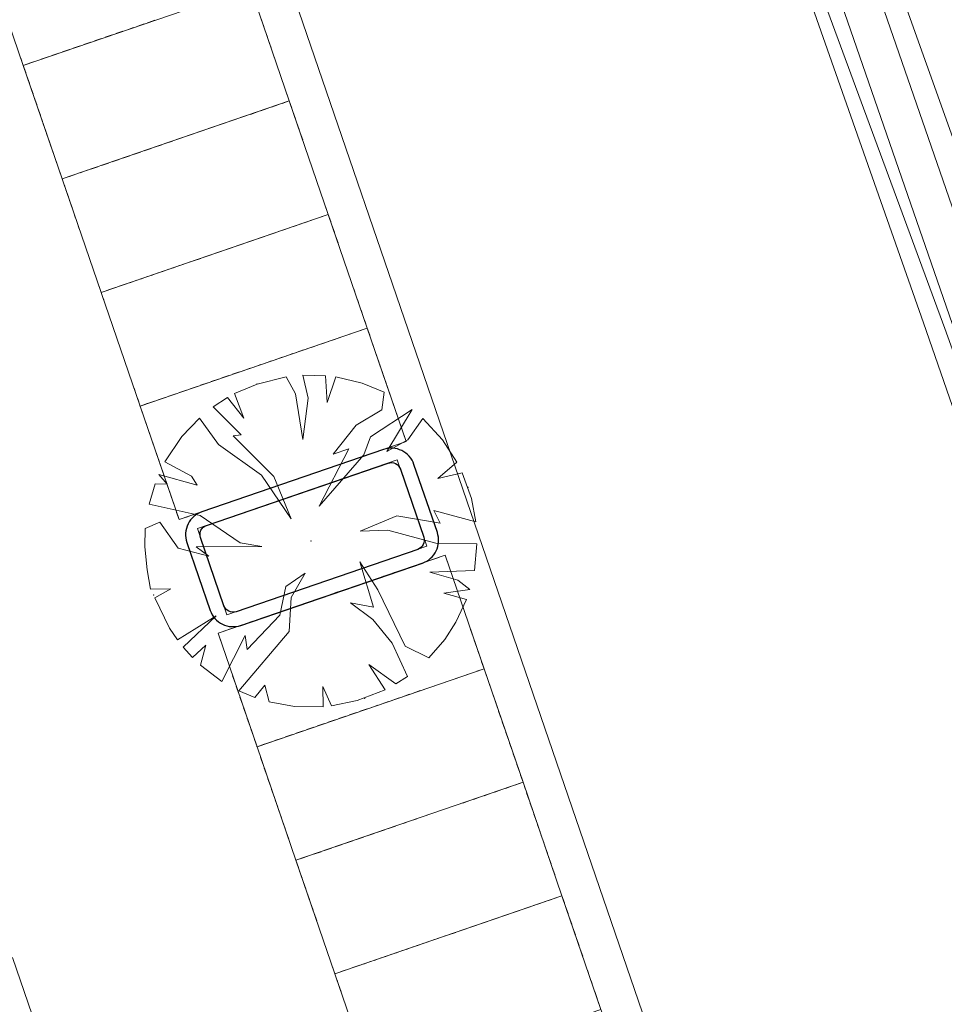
# Model space of a CAD drawing. Header units: metres. Extents: x 231584 to 239351, y 577231 to 577839.
# Tile 47 of 70: x 232145 to 232164, y 577557 to 577577. Entities that reach past the tile are written whole.
import ezdxf

# ---------------------------------------------------------------- set-up
doc = ezdxf.new("R2010")
doc.units = ezdxf.units.M
doc.header["$MEASUREMENT"] = 0
for name, color, linetype, lineweight in [('PDF_21 Buitenwanden', 8, 'Continuous', 0), ('PDF_23 Vloeren', 8, 'Continuous', 0), ('PDF_90 Terrein perceel', 8, 'Continuous', 0), ('T07', 140, 'Continuous', 0), ('T09', 72, 'Continuous', 0)]:
    doc.layers.add(name, color=color, linetype=linetype, lineweight=lineweight)

msp = doc.modelspace()

# ---------------------------------------------------------------- linework, layer by layer
at = {"layer": 'PDF_21 Buitenwanden', "lineweight": 30, "flags": 128}
for points in [[(232152.988, 577568.215, 0.41475), (232152.354, 577568.525), (232148.579, 577567.23, 0.41475), (232148.269, 577566.596), (232148.755, 577565.181, 0.414375), (232149.388, 577564.871), (232153.163, 577566.166, 0.414375), (232153.473, 577566.8)], [(232153.19, 577566.702, -0.414375), (232153.066, 577566.449), (232149.291, 577565.154, -0.414375), (232149.038, 577565.278), (232148.552, 577566.694, -0.414375), (232148.676, 577566.947), (232152.451, 577568.242, -0.414375), (232152.705, 577568.118)]]:
    msp.add_lwpolyline(points, format="xyb", close=True, dxfattribs=at)
at = {"layer": 'PDF_23 Vloeren', "lineweight": 13, "flags": 128}
for points in [[(232167.871, 577527.288), (232178.758, 577528.731), (232176.816, 577533.969), (232174.744, 577540.402), (232173.434, 577544.325), (232171.909, 577548.893), (232171.06, 577551.296), (232169.773, 577554.91), (232168.4, 577558.771), (232167.005, 577562.689), (232166.017, 577565.466), (232165.287, 577567.518), (232164.018, 577571.04), (232163.132, 577573.439), (232162.281, 577575.746), (232160.704, 577580.018), (232160.002, 577581.995), (232159.007, 577584.81), (232157.024, 577590.419), (232147.357, 577587.088), (232165.682, 577533.668)], [(232148.487, 577566.882), (232149.102, 577565.089), (232153.255, 577566.514), (232152.64, 577568.307)]]:
    msp.add_lwpolyline(points, close=True, dxfattribs=at)
at = {"layer": 'PDF_90 Terrein perceel', "lineweight": 13}
for p, q in [((232147.6, 577577.443), (232147.452, 577577.393)), ((232149.815, 577577.463), (232149.866, 577577.316)), ((232146.937, 577577.216), (232146.79, 577577.165)), ((232147.158, 577577.292), (232147.011, 577577.241)), ((232147.379, 577577.368), (232147.231, 577577.317)), ((232149.891, 577577.242), (232149.942, 577577.094)), ((232146.274, 577576.988), (232146.127, 577576.938)), ((232146.495, 577577.064), (232146.348, 577577.013)), ((232146.716, 577577.14), (232146.569, 577577.089)), ((232149.967, 577577.021), (232150.017, 577576.874)), ((232145.832, 577576.836), (232145.685, 577576.786)), ((232146.053, 577576.912), (232145.906, 577576.862)), ((232150.043, 577576.8), (232150.093, 577576.653)), ((232145.17, 577576.609), (232145.022, 577576.559)), ((232145.39, 577576.685), (232145.243, 577576.634)), ((232145.611, 577576.761), (232145.464, 577576.71)), ((232150.118, 577576.579), (232150.169, 577576.432)), ((232150.194, 577576.358), (232150.245, 577576.211)), ((232144.997, 577576.135), (232144.946, 577576.283)), ((232145.072, 577575.915), (232145.022, 577576.062)), ((232150.27, 577576.137), (232150.321, 577575.99)), ((232145.148, 577575.693), (232145.098, 577575.84)), ((232151.207, 577573.407), (232150.397, 577575.766)), ((232145.224, 577575.472), (232145.174, 577575.62)), ((232149.956, 577575.615), (232149.808, 577575.564)), ((232150.177, 577575.69), (232150.029, 577575.64)), ((232150.473, 577575.545), (232150.524, 577575.398)), ((232145.3, 577575.252), (232145.249, 577575.399)), ((232149.293, 577575.387), (232149.145, 577575.337)), ((232149.514, 577575.463), (232149.367, 577575.413)), ((232149.735, 577575.539), (232149.588, 577575.488)), ((232145.376, 577575.031), (232145.325, 577575.178)), ((232148.63, 577575.16), (232148.483, 577575.109)), ((232148.851, 577575.236), (232148.704, 577575.185)), ((232149.072, 577575.311), (232148.925, 577575.261)), ((232150.549, 577575.324), (232150.599, 577575.177)), ((232145.452, 577574.809), (232145.401, 577574.957)), ((232147.967, 577574.932), (232147.82, 577574.881)), ((232148.188, 577575.008), (232148.041, 577574.958)), ((232148.409, 577575.084), (232148.262, 577575.033)), ((232150.625, 577575.104), (232150.675, 577574.956)), ((232145.527, 577574.589), (232145.477, 577574.736)), ((232147.525, 577574.78), (232147.378, 577574.73)), ((232147.747, 577574.856), (232147.599, 577574.806)), ((232150.701, 577574.882), (232150.751, 577574.735)), ((232146.863, 577574.553), (232146.715, 577574.503)), ((232147.084, 577574.629), (232146.936, 577574.578)), ((232147.304, 577574.705), (232147.157, 577574.654)), ((232150.776, 577574.661), (232150.827, 577574.514)), ((232145.603, 577574.368), (232145.553, 577574.515)), ((232146.2, 577574.326), (232146.053, 577574.275)), ((232146.421, 577574.401), (232146.273, 577574.351)), ((232146.641, 577574.477), (232146.494, 577574.427)), ((232150.852, 577574.441), (232150.903, 577574.293)), ((232145.979, 577574.25), (232145.832, 577574.199)), ((232150.928, 577574.22), (232150.978, 577574.073)), ((232145.806, 577573.776), (232145.756, 577573.923)), ((232151.004, 577573.998), (232151.054, 577573.851)), ((232145.882, 577573.555), (232145.831, 577573.702)), ((232151.08, 577573.778), (232151.13, 577573.63)), ((232145.958, 577573.334), (232145.907, 577573.481)), ((232151.207, 577573.407), (232146.488, 577571.788)), ((232151.207, 577573.407), (232146.488, 577571.788)), ((232150.986, 577573.331), (232150.839, 577573.28)), ((232151.207, 577573.407), (232152.016, 577571.047)), ((232152.016, 577571.047), (232151.207, 577573.407)), ((232146.033, 577573.113), (232145.983, 577573.26)), ((232150.323, 577573.104), (232150.176, 577573.053)), ((232150.544, 577573.179), (232150.397, 577573.129)), ((232150.765, 577573.255), (232150.618, 577573.205)), ((232151.283, 577573.186), (232151.333, 577573.039)), ((232146.109, 577572.892), (232146.059, 577573.039)), ((232149.881, 577572.952), (232149.734, 577572.902)), ((232150.102, 577573.028), (232149.955, 577572.977)), ((232151.358, 577572.965), (232151.409, 577572.818)), ((232146.185, 577572.671), (232146.134, 577572.819)), ((232149.218, 577572.725), (232149.071, 577572.674)), ((232149.44, 577572.801), (232149.292, 577572.75)), ((232149.66, 577572.876), (232149.513, 577572.826)), ((232151.434, 577572.744), (232151.485, 577572.597)), ((232146.261, 577572.45), (232146.21, 577572.597)), ((232148.556, 577572.497), (232148.409, 577572.446)), ((232148.777, 577572.573), (232148.63, 577572.522)), ((232148.997, 577572.649), (232148.85, 577572.598)), ((232151.51, 577572.523), (232151.56, 577572.376)), ((232146.337, 577572.229), (232146.286, 577572.376)), ((232147.893, 577572.269), (232147.746, 577572.219)), ((232148.114, 577572.345), (232147.967, 577572.295)), ((232148.335, 577572.421), (232148.187, 577572.37)), ((232151.586, 577572.302), (232151.636, 577572.155)), ((232146.412, 577572.008), (232146.362, 577572.156)), ((232147.451, 577572.118), (232147.304, 577572.067)), ((232147.672, 577572.194), (232147.525, 577572.143)), ((232151.661, 577572.081), (232151.712, 577571.934)), ((232146.788, 577571.89), (232146.641, 577571.84)), ((232147.009, 577571.966), (232146.862, 577571.916)), ((232147.23, 577572.042), (232147.083, 577571.991)), ((232151.737, 577571.86), (232151.788, 577571.713)), ((232147.298, 577569.428), (232146.488, 577571.788)), ((232146.615, 577571.417), (232146.565, 577571.564)), ((232151.813, 577571.639), (232151.864, 577571.492)), ((232146.691, 577571.196), (232146.641, 577571.343)), ((232151.889, 577571.418), (232151.939, 577571.271)), ((232146.767, 577570.974), (232146.717, 577571.122)), ((232152.016, 577571.047), (232147.298, 577569.428)), ((232152.016, 577571.047), (232147.298, 577569.428)), ((232152.016, 577571.047), (232152.826, 577568.688)), ((232152.826, 577568.688), (232152.016, 577571.047)), ((232146.843, 577570.754), (232146.792, 577570.901)), ((232151.574, 577570.896), (232151.427, 577570.845)), ((232151.795, 577570.972), (232151.648, 577570.921)), ((232146.919, 577570.533), (232146.868, 577570.68)), ((232150.911, 577570.668), (232150.764, 577570.618)), ((232151.133, 577570.744), (232150.986, 577570.694)), ((232151.354, 577570.82), (232151.206, 577570.77)), ((232152.092, 577570.827), (232152.142, 577570.679)), ((232146.994, 577570.312), (232146.944, 577570.459)), ((232150.249, 577570.441), (232150.102, 577570.391)), ((232150.47, 577570.517), (232150.323, 577570.466)), ((232150.691, 577570.593), (232150.543, 577570.542)), ((232152.168, 577570.606), (232152.218, 577570.458)), ((232147.07, 577570.091), (232147.02, 577570.238)), ((232149.807, 577570.289), (232149.66, 577570.239)), ((232150.028, 577570.365), (232149.88, 577570.315)), ((232152.243, 577570.385), (232152.294, 577570.238)), ((232147.146, 577569.87), (232147.096, 577570.017)), ((232149.144, 577570.062), (232148.997, 577570.011)), ((232149.365, 577570.137), (232149.218, 577570.087)), ((232149.586, 577570.214), (232149.439, 577570.163)), ((232152.319, 577570.164), (232152.37, 577570.016)), ((232148.481, 577569.834), (232148.334, 577569.784)), ((232148.702, 577569.91), (232148.555, 577569.86)), ((232148.923, 577569.986), (232148.776, 577569.935)), ((232152.395, 577569.943), (232152.446, 577569.795)), ((232147.222, 577569.649), (232147.171, 577569.796)), ((232147.819, 577569.607), (232147.671, 577569.556)), ((232148.039, 577569.683), (232147.892, 577569.632)), ((232148.26, 577569.758), (232148.113, 577569.708)), ((232152.471, 577569.722), (232152.521, 577569.575)), ((232148.107, 577567.069), (232147.298, 577569.428)), ((232147.298, 577569.428), (232148.107, 577567.069)), ((232147.598, 577569.531), (232147.45, 577569.481)), ((232152.547, 577569.501), (232152.597, 577569.354)), ((232147.425, 577569.057), (232147.374, 577569.204)), ((232152.623, 577569.28), (232152.673, 577569.133)), ((232152.698, 577569.059), (232152.749, 577568.912)), ((232147.501, 577568.836), (232147.45, 577568.984)), ((232147.576, 577568.615), (232147.526, 577568.762)), ((232152.826, 577568.688), (232148.107, 577567.069)), ((232148.107, 577567.069), (232152.826, 577568.688)), ((232152.605, 577568.612), (232152.457, 577568.562)), ((232147.652, 577568.394), (232147.602, 577568.541)), ((232151.942, 577568.385), (232151.795, 577568.334)), ((232152.163, 577568.461), (232152.016, 577568.41)), ((232152.384, 577568.536), (232152.237, 577568.486)), ((232147.728, 577568.173), (232147.677, 577568.321)), ((232151.5, 577568.233), (232151.353, 577568.183)), ((232151.721, 577568.309), (232151.574, 577568.259)), ((232147.804, 577567.953), (232147.753, 577568.1)), ((232150.837, 577568.006), (232150.69, 577567.955)), ((232151.058, 577568.082), (232150.911, 577568.031)), ((232151.279, 577568.158), (232151.132, 577568.107)), ((232147.88, 577567.731), (232147.829, 577567.879)), ((232150.175, 577567.778), (232150.027, 577567.728)), ((232150.395, 577567.854), (232150.248, 577567.803)), ((232150.616, 577567.93), (232150.469, 577567.88)), ((232147.955, 577567.51), (232147.905, 577567.658)), ((232149.733, 577567.626), (232149.585, 577567.576)), ((232149.953, 577567.702), (232149.806, 577567.652)), ((232148.031, 577567.29), (232147.981, 577567.437)), ((232149.07, 577567.399), (232148.922, 577567.348)), ((232149.291, 577567.475), (232149.144, 577567.424)), ((232149.512, 577567.551), (232149.364, 577567.5)), ((232148.407, 577567.172), (232148.26, 577567.121)), ((232148.628, 577567.247), (232148.481, 577567.197)), ((232148.849, 577567.323), (232148.701, 577567.273)), ((232153.114, 577566.15), (232153.261, 577566.2)), ((232153.335, 577566.226), (232153.482, 577566.276)), ((232152.451, 577565.922), (232152.598, 577565.973)), ((232152.672, 577565.998), (232152.819, 577566.049)), ((232152.893, 577566.074), (232153.04, 577566.125)), ((232153.711, 577566.108), (232153.761, 577565.961)), ((232151.788, 577565.695), (232151.936, 577565.746)), ((232152.009, 577565.771), (232152.157, 577565.821)), ((232152.23, 577565.847), (232152.377, 577565.897)), ((232153.786, 577565.887), (232153.837, 577565.74)), ((232151.126, 577565.467), (232151.273, 577565.518)), ((232151.346, 577565.544), (232151.494, 577565.594)), ((232151.567, 577565.619), (232151.714, 577565.67)), ((232153.862, 577565.666), (232153.913, 577565.519)), ((232150.684, 577565.316), (232150.831, 577565.366)), ((232150.905, 577565.392), (232151.052, 577565.442)), ((232153.938, 577565.445), (232153.989, 577565.298)), ((232150.021, 577565.088), (232150.168, 577565.139)), ((232150.242, 577565.164), (232150.389, 577565.215)), ((232150.463, 577565.24), (232150.61, 577565.29)), ((232154.014, 577565.224), (232154.064, 577565.077)), ((232149.358, 577564.861), (232149.505, 577564.911)), ((232149.579, 577564.937), (232149.726, 577564.987)), ((232149.8, 577565.013), (232149.947, 577565.063)), ((232154.09, 577565.003), (232154.14, 577564.856)), ((232149.137, 577564.785), (232149.284, 577564.836)), ((232154.165, 577564.782), (232154.216, 577564.635)), ((232154.241, 577564.561), (232154.292, 577564.414)), ((232149.044, 577564.339), (232148.993, 577564.486)), ((232154.317, 577564.34), (232154.368, 577564.193)), ((232149.119, 577564.118), (232149.069, 577564.265)), ((232149.195, 577563.896), (232149.145, 577564.044)), ((232154.223, 577563.894), (232154.076, 577563.843)), ((232149.271, 577563.676), (232149.22, 577563.823)), ((232153.782, 577563.742), (232153.635, 577563.691)), ((232154.003, 577563.818), (232153.855, 577563.767)), ((232154.52, 577563.748), (232154.571, 577563.601)), ((232149.347, 577563.455), (232149.296, 577563.602)), ((232153.119, 577563.515), (232152.972, 577563.464)), ((232153.34, 577563.59), (232153.192, 577563.54)), ((232153.561, 577563.666), (232153.414, 577563.616)), ((232154.596, 577563.528), (232154.646, 577563.38)), ((232149.423, 577563.234), (232149.372, 577563.381)), ((232152.456, 577563.287), (232152.309, 577563.237)), ((232152.677, 577563.363), (232152.53, 577563.313)), ((232152.898, 577563.439), (232152.751, 577563.388)), ((232154.672, 577563.307), (232154.722, 577563.16)), ((232149.498, 577563.013), (232149.448, 577563.16)), ((232152.014, 577563.136), (232151.867, 577563.085)), ((232152.235, 577563.211), (232152.088, 577563.161)), ((232154.747, 577563.085), (232154.798, 577562.938)), ((232149.574, 577562.792), (232149.524, 577562.939)), ((232151.351, 577562.908), (232151.204, 577562.857)), ((232151.572, 577562.983), (232151.425, 577562.933)), ((232151.793, 577563.059), (232151.646, 577563.009)), ((232154.823, 577562.865), (232154.874, 577562.717)), ((232149.65, 577562.571), (232149.599, 577562.718)), ((232150.688, 577562.68), (232150.541, 577562.63)), ((232150.91, 577562.756), (232150.762, 577562.706)), ((232151.13, 577562.832), (232150.983, 577562.781)), ((232150.026, 577562.453), (232149.879, 577562.402)), ((232150.247, 577562.529), (232150.099, 577562.478)), ((232150.467, 577562.605), (232150.32, 577562.554)), ((232154.899, 577562.644), (232154.949, 577562.497)), ((232154.975, 577562.423), (232155.025, 577562.276)), ((232149.853, 577561.979), (232149.802, 577562.126)), ((232155.051, 577562.202), (232155.101, 577562.054)), ((232149.929, 577561.758), (232149.878, 577561.906)), ((232155.126, 577561.981), (232155.177, 577561.834)), ((232150.005, 577561.537), (232149.954, 577561.684)), ((232150.08, 577561.316), (232150.03, 577561.463)), ((232154.812, 577561.458), (232154.665, 577561.408)), ((232155.033, 577561.534), (232154.886, 577561.484)), ((232150.156, 577561.095), (232150.106, 577561.243)), ((232154.149, 577561.231), (232154.002, 577561.18)), ((232154.37, 577561.307), (232154.223, 577561.256)), ((232154.591, 577561.383), (232154.444, 577561.332)), ((232155.329, 577561.389), (232155.38, 577561.242)), ((232150.232, 577560.874), (232150.181, 577561.022)), ((232153.707, 577561.079), (232153.56, 577561.029)), ((232153.928, 577561.155), (232153.781, 577561.105)), ((232155.405, 577561.168), (232155.456, 577561.021)), ((232153.044, 577560.852), (232152.897, 577560.801)), ((232153.265, 577560.928), (232153.118, 577560.877)), ((232153.486, 577561.004), (232153.339, 577560.953)), ((232155.481, 577560.947), (232155.531, 577560.8)), ((232150.308, 577560.653), (232150.257, 577560.8)), ((232152.382, 577560.624), (232152.234, 577560.574)), ((232152.603, 577560.7), (232152.456, 577560.649)), ((232152.824, 577560.776), (232152.676, 577560.725)), ((232155.557, 577560.726), (232155.607, 577560.579)), ((232150.384, 577560.432), (232150.333, 577560.58)), ((232151.94, 577560.473), (232151.793, 577560.422)), ((232152.161, 577560.548), (232152.013, 577560.498)), ((232155.633, 577560.505), (232155.683, 577560.358)), ((232150.459, 577560.211), (232150.409, 577560.359)), ((232151.277, 577560.245), (232151.13, 577560.195)), ((232151.498, 577560.321), (232151.35, 577560.27)), ((232151.719, 577560.397), (232151.572, 577560.346)), ((232155.708, 577560.284), (232155.759, 577560.137)), ((232150.835, 577560.094), (232150.688, 577560.043)), ((232151.056, 577560.169), (232150.909, 577560.119)), ((232155.784, 577560.064), (232155.835, 577559.916)), ((232155.86, 577559.842), (232155.911, 577559.695)), ((232150.662, 577559.62), (232150.612, 577559.767)), ((232155.936, 577559.621), (232155.986, 577559.474)), ((232150.738, 577559.399), (232150.688, 577559.546)), ((232150.814, 577559.178), (232150.763, 577559.325)), ((232155.842, 577559.175), (232155.695, 577559.124)), ((232150.89, 577558.957), (232150.839, 577559.104)), ((232155.401, 577559.023), (232155.253, 577558.973)), ((232155.621, 577559.099), (232155.474, 577559.049)), ((232156.139, 577559.03), (232156.189, 577558.882)), ((232150.966, 577558.736), (232150.915, 577558.883)), ((232154.738, 577558.796), (232154.59, 577558.745)), ((232154.958, 577558.872), (232154.811, 577558.821)), ((232155.18, 577558.947), (232155.032, 577558.897)), ((232156.215, 577558.809), (232156.265, 577558.662)), ((232151.041, 577558.515), (232150.991, 577558.662)), ((232154.075, 577558.568), (232153.927, 577558.518)), ((232154.296, 577558.644), (232154.149, 577558.594)), ((232154.517, 577558.72), (232154.369, 577558.67)), ((232156.29, 577558.588), (232156.341, 577558.441)), ((232151.117, 577558.294), (232151.067, 577558.441)), ((232153.633, 577558.417), (232153.486, 577558.366)), ((232153.854, 577558.493), (232153.707, 577558.442)), ((232156.366, 577558.367), (232156.417, 577558.219)), ((232151.193, 577558.073), (232151.142, 577558.22)), ((232152.97, 577558.189), (232152.823, 577558.138)), ((232153.191, 577558.265), (232153.044, 577558.214)), ((232153.412, 577558.341), (232153.265, 577558.29)), ((232151.269, 577557.852), (232151.218, 577557.999)), ((232152.307, 577557.962), (232152.16, 577557.911)), ((232152.528, 577558.037), (232152.381, 577557.987)), ((232152.749, 577558.113), (232152.602, 577558.063)), ((232156.442, 577558.146), (232156.493, 577557.999)), ((232151.865, 577557.81), (232151.718, 577557.759)), ((232152.086, 577557.886), (232151.939, 577557.835)), ((232156.518, 577557.925), (232156.568, 577557.778)), ((232151.645, 577557.734), (232151.497, 577557.684)), ((232156.594, 577557.704), (232156.644, 577557.557)), ((232144.797, 577557.529), (232144.847, 577557.382)), ((232151.472, 577557.26), (232151.421, 577557.408)), ((232156.669, 577557.483), (232156.72, 577557.336)), ((232144.872, 577557.308), (232144.923, 577557.161)), ((232151.547, 577557.04), (232151.497, 577557.187)), ((232156.745, 577557.262), (232156.796, 577557.115)), ((232144.948, 577557.087), (232144.999, 577556.94))]:
    msp.add_line(p, q, dxfattribs=at)
at = {"layer": 'PDF_90 Terrein perceel', "lineweight": 13, "flags": 128}
for points in [[(232147.969, 577582.844), (232143.251, 577581.225), (232147.969, 577582.844), (232147.16, 577585.204), (232147.969, 577582.844), (232143.251, 577581.225), (232144.06, 577578.866), (232144.869, 577576.506)], [(232148.779, 577580.485), (232144.06, 577578.866), (232148.779, 577580.485), (232147.969, 577582.844), (232148.779, 577580.485), (232144.06, 577578.866), (232144.869, 577576.506), (232145.679, 577574.147)], [(232149.588, 577578.125), (232144.869, 577576.506), (232149.588, 577578.125), (232148.779, 577580.485), (232149.588, 577578.125), (232144.869, 577576.506), (232145.679, 577574.147), (232146.488, 577571.788)], [(232145.017, 577576.557), (232144.869, 577576.506), (232149.588, 577578.125), (232149.441, 577578.075)], [(232151.207, 577573.407), (232150.397, 577575.766), (232145.679, 577574.147), (232150.397, 577575.766), (232149.588, 577578.125), (232150.397, 577575.766), (232145.679, 577574.147), (232146.488, 577571.788), (232147.298, 577569.428)], [(232144.921, 577576.356), (232144.92, 577576.359), (232144.869, 577576.506), (232144.819, 577576.653)], [(232145.826, 577574.197), (232145.679, 577574.147), (232150.397, 577575.766), (232150.25, 577575.716)], [(232150.346, 577575.916), (232150.347, 577575.913), (232150.397, 577575.766), (232150.448, 577575.619)], [(232145.73, 577573.997), (232145.729, 577574), (232145.679, 577574.147), (232145.628, 577574.294)], [(232151.155, 577573.557), (232151.156, 577573.554), (232151.207, 577573.407), (232151.257, 577573.26)], [(232146.635, 577571.838), (232146.488, 577571.788), (232151.207, 577573.407), (232151.06, 577573.356)], [(232146.54, 577571.637), (232146.539, 577571.64), (232146.488, 577571.788), (232146.438, 577571.935)], [(232147.445, 577569.479), (232147.298, 577569.428), (232152.016, 577571.047), (232151.869, 577570.997)], [(232151.965, 577571.197), (232151.966, 577571.195), (232152.016, 577571.047), (232152.067, 577570.9)], [(232147.349, 577569.278), (232147.348, 577569.281), (232147.298, 577569.428), (232147.247, 577569.575)], [(232152.774, 577568.838), (232152.775, 577568.835), (232152.826, 577568.688), (232152.678, 577568.638)], [(232148.254, 577567.119), (232148.107, 577567.069), (232148.056, 577567.216)], [(232149.726, 577562.35), (232148.916, 577564.709), (232153.635, 577566.329), (232148.916, 577564.709), (232149.726, 577562.35), (232150.535, 577559.991), (232151.344, 577557.631)], [(232149.777, 577562.2), (232149.776, 577562.203), (232149.726, 577562.35), (232154.444, 577563.969), (232153.635, 577566.329), (232154.444, 577563.969), (232149.726, 577562.35), (232154.444, 577563.969)], [(232153.488, 577566.278), (232153.635, 577566.329), (232153.685, 577566.181)], [(232148.968, 577564.559), (232148.967, 577564.562), (232148.916, 577564.709), (232149.064, 577564.76)], [(232154.393, 577564.119), (232154.394, 577564.116), (232154.444, 577563.969), (232154.297, 577563.919)], [(232150.535, 577559.991), (232149.726, 577562.35), (232154.444, 577563.969), (232154.495, 577563.822)], [(232155.254, 577561.61), (232150.535, 577559.991), (232155.254, 577561.61), (232154.444, 577563.969), (232155.254, 577561.61), (232150.535, 577559.991), (232151.344, 577557.631), (232152.154, 577555.272)], [(232149.873, 577562.401), (232149.726, 577562.35), (232149.675, 577562.497)], [(232155.202, 577561.76), (232155.203, 577561.757), (232155.254, 577561.61), (232155.304, 577561.463)], [(232150.682, 577560.041), (232150.535, 577559.991), (232155.254, 577561.61), (232155.106, 577561.559)], [(232156.063, 577559.251), (232151.344, 577557.631), (232156.063, 577559.251), (232155.254, 577561.61), (232156.063, 577559.251), (232151.344, 577557.631), (232152.154, 577555.272), (232152.963, 577552.913)], [(232150.587, 577559.841), (232150.586, 577559.843), (232150.535, 577559.991), (232150.485, 577560.138)], [(232156.012, 577559.401), (232156.013, 577559.398), (232156.063, 577559.251), (232156.114, 577559.103)], [(232151.492, 577557.682), (232151.344, 577557.631), (232156.063, 577559.251), (232155.916, 577559.2)], [(232156.872, 577556.891), (232152.154, 577555.272), (232156.872, 577556.891), (232156.063, 577559.251), (232156.872, 577556.891), (232152.154, 577555.272), (232152.963, 577552.913), (232153.773, 577550.553)], [(232151.396, 577557.481), (232151.395, 577557.484), (232151.344, 577557.631), (232151.294, 577557.779)], [(232156.821, 577557.041), (232156.822, 577557.038), (232156.872, 577556.891), (232156.923, 577556.744)]]:
    msp.add_lwpolyline(points, dxfattribs=at)
for points in [[(232149.727, 577569.885), (232149.259, 577569.686), (232149.451, 577569.174), (232149.113, 577569.605), (232148.814, 577569.41), (232149.396, 577568.828), (232149.23, 577568.81), (232150.077, 577567.965), (232150.436, 577567.087), (232149.818, 577567.991), (232148.926, 577568.629), (232148.528, 577569.178), (232148.166, 577568.795), (232147.814, 577568.269), (232148.362, 577567.973), (232148.484, 577567.784), (232147.684, 577568.004), (232147.862, 577567.802), (232147.607, 577567.812), (232147.482, 577567.391), (232148.547, 577567.151), (232149.376, 577566.588), (232149.825, 577566.512), (232148.461, 577566.506), (232148.722, 577566.307), (232148.087, 577566.474), (232147.708, 577567.017), (232147.405, 577566.886), (232147.397, 577566.503), (232147.447, 577566.024), (232147.512, 577565.622), (232147.933, 577565.631), (232147.603, 577565.442), (232147.906, 577564.814), (232148.071, 577564.57), (232148.876, 577565.07), (232148.191, 577564.417), (232148.387, 577564.2), (232148.663, 577564.458), (232148.552, 577564.044), (232148.998, 577563.707), (232149.479, 577564.661), (232149.521, 577564.367), (232150.201, 577565.081), (232150.322, 577565.681), (232150.728, 577565.955), (232150.439, 577565.452), (232150.393, 577564.744), (232149.347, 577563.513), (232149.682, 577563.373), (232149.891, 577563.628), (232149.982, 577563.281), (232150.505, 577563.188), (232151.103, 577563.18), (232151.094, 577563.598), (232151.274, 577563.197), (232151.81, 577563.308), (232152.388, 577563.534), (232152.051, 577564.061), (232152.611, 577563.656), (232152.851, 577563.812), (232152.537, 577564.498), (232152.136, 577564.995), (232151.672, 577565.336), (232152.145, 577565.248), (232151.86, 577566.19), (232152.234, 577565.606), (232152.808, 577564.436), (232153.299, 577564.194), (232153.628, 577564.579), (232153.86, 577564.94), (232154.076, 577565.407), (232153.605, 577565.537), (232154.147, 577565.614), (232153.896, 577565.81), (232153.319, 577565.978), (232154.242, 577566.011), (232154.297, 577566.568), (232153.44, 577566.578), (232152.442, 577566.851), (232151.872, 577566.829), (232152.629, 577567.147), (232153.529, 577566.993), (232153.4, 577567.257), (232154.274, 577567.021), (232154.182, 577567.506), (232153.992, 577568.039), (232153.48, 577567.92), (232153.88, 577568.265), (232153.58, 577568.727), (232153.171, 577569.172), (232152.857, 577568.726), (232152.422, 577568.481), (232152.951, 577569.356), (232152.085, 577568.789), (232151.945, 577568.413), (232151.021, 577567.345), (232151.633, 577568.537), (232151.306, 577568.425), (232151.789, 577569.033), (232152.317, 577569.349), (232152.368, 577569.718), (232151.914, 577569.903), (232151.365, 577570.033), (232151.187, 577569.5), (232151.147, 577570.059), (232150.681, 577570.068), (232150.789, 577569.595), (232150.681, 577568.73), (232150.529, 577569.679), (232150.33, 577570.033)], [(232144.645, 577557.971), (232145.455, 577555.611), (232140.736, 577553.992), (232145.455, 577555.611)]]:
    msp.add_lwpolyline(points, close=True, dxfattribs=at)
at = {"layer": 'PDF_90 Terrein perceel', "lineweight": 13}
for p in [(232144.869, 577576.506), (232145.679, 577574.147), (232146.488, 577571.788), (232149.727, 577569.885), (232147.298, 577569.428), (232154.11, 577567.741), (232150.846, 577566.621), (232150.846, 577566.621), (232147.582, 577565.502), (232151.966, 577563.357), (232149.726, 577562.35), (232150.535, 577559.991), (232151.344, 577557.631)]:
    msp.add_point(p, dxfattribs=at)
at = {"layer": 'T07', "flags": 128}
for points in [[(232159.731, 577584.792), (232159.503, 577584.657), (232159.362, 577584.398), (232159.675, 577583.479), (232161.068, 577580.115), (232168.526, 577558.559), (232176.476, 577536.787)], [(232177.455, 577537.041), (232173.422, 577546.864), (232160.875, 577583.093), (232160.336, 577584.65), (232160.075, 577584.824), (232159.731, 577584.792)]]:
    msp.add_lwpolyline(points, dxfattribs=at)
at = {"layer": 'T09', "flags": 128}
for points in [[(232170.384, 577557.657), (232160.588, 577585.067), (232159.917, 577585.277), (232159.59, 577585.151)], [(232159.447, 577582.904), (232163.577, 577571.157), (232169.882, 577552.957), (232175.679, 577537.911)]]:
    msp.add_lwpolyline(points, dxfattribs=at)

doc.saveas('drawing.dxf')
